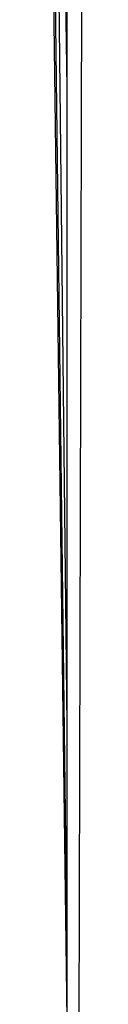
# Paper-space layout 'Sheet' of a CAD drawing. Header units: inches. Extents: x 0.2 to 10.8, y 0.2 to 8.3.
# Tile 52 of 256: x 3.15449 to 3.16342, y 1.52693 to 1.76531. Entities that reach past the tile are written whole.
import ezdxf

# ---------------------------------------------------------------- set-up
doc = ezdxf.new("R2010")
doc.units = ezdxf.units.IN
doc.header["$MEASUREMENT"] = 0
doc.layers.get('0').update_dxf_attribs({"lineweight": 5})

psp = doc.layouts.new('Sheet')

# ---------------------------------------------------------------- linework, layer by layer
at = {"color": 0, "linetype": 'ByBlock', "lineweight": -3}
for p, q in [((3.159609, 2.111122), (3.159609, 1.179903)), ((3.161726, 1.178328), (3.164221, 2.111122)), ((3.157413, 1.939482), (3.159609, 1.748682)), ((3.155839, 1.937436), (3.159609, 1.594511)), ((3.159609, 1.547022), (3.15499, 1.925573)), ((3.154495, 1.91747), (3.159609, 1.523112))]:
    psp.add_line(p, q, dxfattribs=at)

doc.saveas('drawing.dxf')
